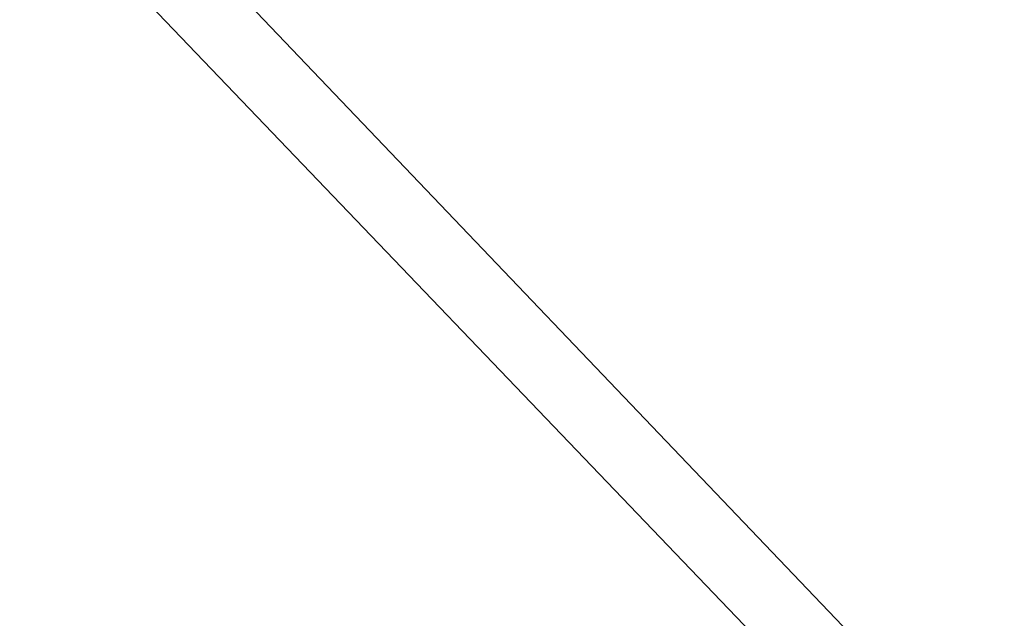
# Model space of a CAD drawing. Extents: x 10527 to 38813, y 13847 to 37526.
# Tile 196 of 256: x 35313.33 to 35316.82, y 36438 to 36440.12. Entities that reach past the tile are written whole.
import ezdxf

# ---------------------------------------------------------------- set-up
doc = ezdxf.new("R2010")
doc.units = 0
doc.header["$LTSCALE"] = 0.5
doc.header["$MEASUREMENT"] = 0
doc.linetypes.add('CONTI', pattern=[0])
doc.layers.add('.', color=7, linetype='Continuous', lineweight=15)
doc.layers.add('SIT_L0', color=250, linetype='CONTI')

# ---------------------------------------------------------------- blocks, each defined once
blk = doc.blocks.new('gergrgrre')
at = {"linetype": 'Continuous', "elevation": 1.643}
blk.add_lwpolyline([(359968.1053, 4200751.1484), (360144.8753, 4200568.5984), (360208.9053, 4200501.7684), (360248.1353, 4200449.0884), (360280.3653, 4200400.8684), (360329.3453, 4200345.0084), (360410.6253, 4200285.1884), (360473.1253, 4200218.9984), (360491.2562, 4200199.5414)], dxfattribs=at)
blk = doc.blocks.new('ееееее')
at = {"layer": 'SIT_L0', "color": 250}
blk.add_line((-352.04, 714.7), (-288.38, 647.62), dxfattribs=at)

msp = doc.modelspace()

# ---------------------------------------------------------------- hatches: boundary and pattern name
at = {"layer": '.', "ltscale": 0.149071}
h = msp.add_hatch(color=256, dxfattribs=at)
h.dxf.hatch_style = 1
h.set_gradient(color1=(255, 255, 255), tint=1)
h.paths.add_polyline_path([(35043.2971, 36082.0132), (36343.2971, 36082.0132), (36343.2971, 37217.0132), (35043.2971, 37217.0132)])
h.paths.add_polyline_path([(35058.2971, 37202.0132), (36328.2971, 37202.0132), (36328.2971, 36097.0132), (35058.2971, 36097.0132)], flags=16)

# ---------------------------------------------------------------- block references
at = {"linetype": 'Continuous'}
msp.add_blockref('gergrgrre', (-324846.9437, -4164111.8779), dxfattribs=at)
at = {"color": 0, "rotation": 0.1683458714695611}
msp.add_blockref('ееееее', (35652.5127, 35743.0247), dxfattribs=at)

doc.saveas('drawing.dxf')
